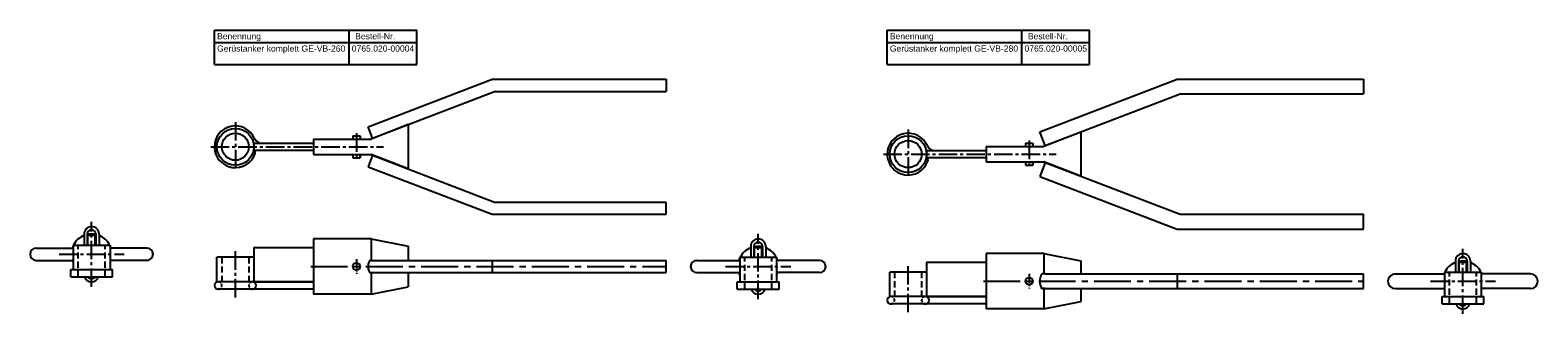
# Model space of a CAD drawing. Header units: millimetres. Extents: x 2369 to 7484, y 242 to 485.
# Tile 3 of 6: x 3694 to 4921, y 254 to 485. Entities that reach past the tile are written whole.
import ezdxf

# ---------------------------------------------------------------- set-up
doc = ezdxf.new("R2010")
doc.units = ezdxf.units.MM
doc.header["$LTSCALE"] = 20
doc.linetypes.add('MITTE2', pattern=[1.125, 0.75, -0.125, 0.125, -0.125])
doc.linetypes.add('VERDECKT2', pattern=[0.1875, 0.125, -0.0625])
doc.layers.add('HALFEN', color=2, linetype='Continuous')
doc.styles.add('ARIAL50', font='ARIAL.TTF', dxfattribs={"height": 5})

msp = doc.modelspace()

# ---------------------------------------------------------------- linework, layer by layer
at = {"layer": 'HALFEN'}
for p, q in [((3844.1, 485.1), (4008.7, 485.1)), ((3844.1, 457.1), (3844.1, 485.1)), ((3953.6, 457.1), (3953.6, 485.1)), ((4008.7, 457.1), (4008.7, 485.1)), ((4391.6, 485.1), (4556.2, 485.1)), ((4391.6, 457.1), (4391.6, 485.1)), ((4501.1, 457.1), (4501.1, 485.1)), ((4556.2, 457.1), (4556.2, 485.1)), ((3844.1, 475.1), (4008.7, 475.1)), ((4391.6, 475.1), (4556.2, 475.1)), ((3844.1, 457.1), (4008.7, 457.1)), ((4391.6, 457.1), (4556.2, 457.1)), ((3969.1, 406.3), (4070.1, 445.1)), ((4070.1, 445.1), (4211.6, 445.1)), ((4211.6, 445.1), (4211.6, 435.1)), ((4515.9, 402.2), (4627.6, 445.1)), ((4627.6, 445.1), (4779.1, 445.1)), ((4779.1, 445.1), (4779.1, 433.1)), ((3972.7, 397), (4071.9, 435.1)), ((4071.9, 435.1), (4211.6, 435.1)), ((4520.2, 391), (4629.9, 433.1)), ((4629.9, 433.1), (4779.1, 433.1)), ((3972.7, 397), (3969.1, 406.3)), ((4001.6, 408.1), (3971.6, 396.3)), ((4001.6, 408.1), (4001.6, 372.1)), ((3924.6, 396.3), (3971.6, 396.3)), ((3924.6, 396.3), (3924.6, 383.8)), ((3956.6, 399.1), (3956.6, 396.3)), ((3956.6, 399.1), (3962.6, 399.1)), ((3962.6, 399.1), (3962.6, 396.3)), ((4504.1, 393.1), (4504.1, 390.3)), ((4504.1, 393.1), (4510.1, 393.1)), ((4510.1, 393.1), (4510.1, 390.3)), ((4520.2, 391), (4515.9, 402.2)), ((4549.1, 402.1), (4519.1, 390.3)), ((4549.1, 402.1), (4549.1, 366.1)), ((3924.6, 383.8), (3971.6, 383.8)), ((3956.6, 383.8), (3956.6, 381.1)), ((3956.6, 381.1), (3962.6, 381.1)), ((3962.6, 381.1), (3962.6, 383.8)), ((3962.6, 383.8), (3962.6, 381.1)), ((3972.7, 383.2), (3969.1, 373.8)), ((4001.6, 372.1), (3971.6, 383.8)), ((3972.7, 383.2), (4071.9, 345.1)), ((4472.1, 390.3), (4519.1, 390.3)), ((4472.1, 390.3), (4472.1, 377.8)), ((3969.1, 373.8), (4070.1, 335.1)), ((4472.1, 377.8), (4519.1, 377.8)), ((4504.1, 377.8), (4504.1, 375.1)), ((4504.1, 375.1), (4510.1, 375.1)), ((4510.1, 375.1), (4510.1, 377.8)), ((4510.1, 377.8), (4510.1, 375.1)), ((4520.2, 377.2), (4515.9, 366)), ((4549.1, 366.1), (4519.1, 377.8)), ((4520.2, 377.2), (4629.9, 335.1)), ((4515.9, 366), (4627.6, 323.1)), ((4071.9, 345.1), (4211.6, 345.1)), ((4211.6, 335.1), (4211.6, 345.1)), ((4070.1, 335.1), (4211.6, 335.1)), ((4629.9, 335.1), (4779.1, 335.1)), ((4779.1, 323.1), (4779.1, 335.1)), ((4627.6, 323.1), (4779.1, 323.1)), ((3699.1, 307.6), (3729.1, 307.6)), ((3729.1, 310.1), (3759.1, 310.1)), ((3729.1, 310.1), (3729.1, 290.1)), ((3738, 319), (3738, 310.1)), ((3740.6, 319), (3740.6, 310.1)), ((3741.1, 318.1), (3747.1, 318.1)), ((3741.1, 310.1), (3741.1, 318.1)), ((3747.1, 310.1), (3747.1, 318.1)), ((3747.6, 319), (3747.6, 310.1)), ((3750.2, 319), (3750.2, 310.1)), ((3759.1, 310.1), (3759.1, 290.1)), ((3789.1, 307.6), (3759.1, 307.6)), ((3876.1, 308.1), (3924.6, 308.1)), ((3876.1, 308.1), (3876.1, 280.1)), ((3971.6, 315.1), (3924.6, 315.1)), ((3924.6, 315.1), (3924.6, 270.1)), ((3971.6, 315.1), (4001.6, 309.1)), ((3971.6, 315.1), (3971.6, 297.6)), ((4001.6, 309.1), (4001.6, 297.6)), ((4280.5, 309), (4280.5, 300.1)), ((4283.1, 309), (4283.1, 300.1)), ((4283.6, 308.1), (4289.6, 308.1)), ((4283.6, 300.1), (4283.6, 308.1)), ((4289.6, 300.1), (4289.6, 308.1)), ((4290.1, 309), (4290.1, 300.1)), ((4292.7, 309), (4292.7, 300.1)), ((3699.1, 297.6), (3729.1, 297.6)), ((3789.1, 297.6), (3759.1, 297.6)), ((3876.1, 300.1), (3846.1, 300.1)), ((3846.1, 280.1), (3846.1, 300.1)), ((3970.9, 297.6), (4211.6, 297.6)), ((4070.1, 297.6), (4070.1, 287.6)), ((4211.6, 287.6), (4211.6, 297.6)), ((4236.6, 297.6), (4271.6, 297.6)), ((4271.6, 300.1), (4301.6, 300.1)), ((4271.6, 300.1), (4271.6, 280.1)), ((4301.6, 300.1), (4301.6, 280.1)), ((4336.6, 297.6), (4301.6, 297.6)), ((4423.6, 296.1), (4472.1, 296.1)), ((4423.6, 296.1), (4423.6, 268.1)), ((4519.1, 303.1), (4472.1, 303.1)), ((4472.1, 303.1), (4472.1, 258.1)), ((4519.1, 303.1), (4549.1, 297.1)), ((4519.1, 303.1), (4519.1, 286.6)), ((4549.1, 297.1), (4549.1, 286.6)), ((4854, 297), (4854, 288.1)), ((4856.6, 297), (4856.6, 288.1)), ((4857.1, 296.1), (4863.1, 296.1)), ((4857.1, 288.1), (4857.1, 296.1)), ((4863.1, 288.1), (4863.1, 296.1)), ((4863.6, 297), (4863.6, 288.1)), ((4866.2, 297), (4866.2, 288.1)), ((3727.1, 284.1), (3727.1, 290.1)), ((3727.1, 290.1), (3761.1, 290.1)), ((3727.1, 284.1), (3761.1, 284.1)), ((3761.1, 284.1), (3761.1, 290.1)), ((3970.9, 287.6), (4211.6, 287.6)), ((3971.6, 287.6), (3971.6, 270.1)), ((3971.6, 286.6), (3971.6, 270.1)), ((4001.6, 287.6), (4001.6, 276.1)), ((4236.6, 287.6), (4271.6, 287.6)), ((4336.6, 287.6), (4301.6, 287.6)), ((4423.6, 288.1), (4393.6, 288.1)), ((4393.6, 268.1), (4393.6, 288.1)), ((4520.2, 286.6), (4518, 286.6)), ((4520.2, 286.6), (4779.1, 286.6)), ((4627.6, 286.6), (4627.6, 274.6)), ((4779.1, 274.6), (4779.1, 286.6)), ((4805.1, 286.6), (4845.1, 286.6)), ((4845.1, 288.1), (4875.1, 288.1)), ((4845.1, 288.1), (4845.1, 268.1)), ((4875.1, 288.1), (4875.1, 268.1)), ((4915.1, 286.6), (4875.1, 286.6)), ((3924.6, 280.1), (3847.1, 280.1)), ((3924.6, 274.1), (3847.1, 274.1)), ((3876.1, 280.1), (3924.6, 280.1)), ((3971.6, 270.1), (3924.6, 270.1)), ((3971.6, 270.1), (4001.6, 276.1)), ((4269.6, 274.1), (4269.6, 280.1)), ((4269.6, 280.1), (4303.6, 280.1)), ((4269.6, 274.1), (4303.6, 274.1)), ((4303.6, 274.1), (4303.6, 280.1)), ((4520.2, 274.6), (4518, 274.6)), ((4519.1, 274.6), (4519.1, 258.1)), ((4519.1, 274.6), (4519.1, 258.1)), ((4520.2, 274.6), (4779.1, 274.6)), ((4549.1, 274.6), (4549.1, 264.1)), ((4805.1, 274.6), (4845.1, 274.6)), ((4915.1, 274.6), (4875.1, 274.6)), ((4472.1, 268.1), (4394.6, 268.1)), ((4472.1, 262.1), (4394.6, 262.1)), ((4423.6, 268.1), (4472.1, 268.1)), ((4519.1, 258.1), (4472.1, 258.1)), ((4519.1, 258.1), (4549.1, 264.1)), ((4843.1, 262.1), (4843.1, 268.1)), ((4843.1, 268.1), (4877.1, 268.1)), ((4843.1, 262.1), (4877.1, 262.1)), ((4877.1, 262.1), (4877.1, 268.1))]:
    msp.add_line(p, q, dxfattribs=at)
at = {"layer": 'HALFEN', "color": 1, "linetype": 'MITTE2'}
for p, q in [((3861.1, 410.1), (3861.1, 370.1)), ((3959.6, 401.1), (3959.6, 379.1)), ((4408.6, 404.1), (4408.6, 364.1)), ((4507.1, 395.1), (4507.1, 373.1)), ((3841, 390.1), (3981.7, 390.1)), ((4388.5, 384.1), (4529.2, 384.1)), ((3744.1, 276.1), (3744.1, 329.1)), ((4286.6, 266.1), (4286.6, 319.1)), ((4860.1, 254.1), (4860.1, 307.1)), ((3717.6, 302.6), (3770.6, 302.6)), ((3861.1, 267.5), (3861.1, 306.1)), ((4260.1, 292.6), (4313.1, 292.6)), ((4408.6, 255.5), (4408.6, 294.1)), ((4833.6, 280.6), (4886.6, 280.6))]:
    msp.add_line(p, q, dxfattribs=at)
at = {"layer": 'HALFEN', "color": 1, "linetype": 'VERDECKT2', "ltscale": 2}
for p, q in [((3733.1, 284.1), (3733.1, 310.1)), ((3755.1, 284.1), (3755.1, 310.1)), ((3850.1, 300.1), (3850.1, 280.1)), ((3872.1, 300.1), (3872.1, 280.1)), ((4275.6, 274.1), (4275.6, 300.1)), ((4297.6, 274.1), (4297.6, 300.1)), ((4397.6, 288.1), (4397.6, 268.1)), ((4419.6, 288.1), (4419.6, 268.1)), ((4849.1, 262.1), (4849.1, 288.1)), ((4871.1, 262.1), (4871.1, 288.1))]:
    msp.add_line(p, q, dxfattribs=at)
at = {"layer": 'HALFEN', "color": 1, "linetype": 'MITTE2', "ltscale": 0.5}
for p, q in [((3959.6, 298.6), (3959.6, 286.6)), ((4507.1, 286.6), (4507.1, 274.6))]:
    msp.add_line(p, q, dxfattribs=at)
at = {"layer": 'HALFEN', "color": 1, "linetype": 'MITTE2', "ltscale": 2}
for p, q in [((3922.4, 292.6), (4211.6, 292.6)), ((4469.9, 280.6), (4779.1, 280.6))]:
    msp.add_line(p, q, dxfattribs=at)
at = {"layer": 'HALFEN'}
for points in [[(3924.6, 387.1), (3876.3, 387.1), (3876.3, 393.1), (3924.6, 393.1)], [(4472.1, 381.1), (4423.8, 381.1), (4423.8, 387.1), (4472.1, 387.1)]]:
    msp.add_lwpolyline(points, dxfattribs=at)
for centre, radius in [((3861.1, 390.1), 15), ((3861.1, 390.1), 11), ((4408.6, 384.1), 15), ((4408.6, 384.1), 11), ((3959.6, 292.6), 3), ((4507.1, 280.6), 3)]:
    msp.add_circle(centre, radius, dxfattribs=at)
for centre, radius, start, end in [((3861.1, 390.1), 17, 23.0357, 340.1276), ((3882.3, 399.1), 6, 203.0357, 270), ((4408.6, 384.1), 17, 23.0357, 340.1276), ((3874.3, 385.3), 3, 340.1276, 35.8967), ((4429.8, 393.1), 6, 203.0357, 270), ((4421.8, 379.3), 3, 340.1276, 35.8967), ((3744.1, 319), 6.1, 0, 180), ((3744.1, 319), 3.5, 0, 180), ((3699.1, 302.6), 5, 90, 270), ((3789.1, 302.6), 5, 270, 90), ((4286.6, 309), 6.1, 0, 180), ((4286.6, 309), 3.5, 0, 180), ((4236.6, 292.6), 5, 90, 270), ((4336.6, 292.6), 5, 270, 90), ((4860.1, 297), 6.1, 0, 180), ((4860.1, 297), 3.5, 0, 180), ((3744.1, 286.2), 6.1, 200.1368, 339.8632), ((3744.1, 286.2), 3.5, 216.8699, 323.1301), ((4805.1, 280.6), 6, 90, 270), ((4915.1, 280.6), 6, 270, 90), ((3847.1, 277.1), 3, 90, 270), ((3875.1, 277.1), 3, 270, 90), ((4286.6, 276.2), 6.1, 200.1368, 339.8632), ((4286.6, 276.2), 3.5, 216.8699, 323.1301), ((4394.6, 265.1), 3, 90, 270), ((4422.6, 265.1), 3, 270, 90), ((4860.1, 264.2), 6.1, 200.1368, 339.8632), ((4860.1, 264.2), 3.5, 216.8699, 323.1301)]:
    msp.add_arc(centre, radius, start, end, dxfattribs=at)
at = {"layer": 'HALFEN', "color": 2}
for centre, start, end in [((3744.1, 302.6), 77.7533, 102.2467), ((3744.1, 302.6), 155.38, 162.3603), ((3744.1, 302.6), 111.6969, 152.9643), ((3744.1, 302.6), 27.0357, 68.3031), ((3744.1, 302.6), 17.6397, 24.62), ((4286.6, 292.6), 111.6969, 152.9643), ((4286.6, 292.6), 77.7533, 102.2467), ((4286.6, 292.6), 27.0357, 68.3031), ((3744.1, 302.6), 197.6397, 204.62), ((3744.1, 302.6), 335.38, 342.3603), ((4286.6, 292.6), 155.38, 162.3603), ((4286.6, 292.6), 17.6397, 24.62), ((4860.1, 280.6), 111.6969, 152.9643), ((4860.1, 280.6), 77.7533, 102.2467), ((4860.1, 280.6), 27.0357, 68.3031), ((4286.6, 292.6), 197.6397, 204.62), ((4286.6, 292.6), 335.38, 342.3603), ((4860.1, 280.6), 155.38, 158.6763), ((4860.1, 280.6), 21.3237, 24.62), ((4860.1, 280.6), 201.3237, 204.62), ((4860.1, 280.6), 335.38, 338.6763)]:
    msp.add_arc(centre, 16.5, start, end, dxfattribs=at)
at = {"layer": 'HALFEN', "color": 1, "linetype": 'VERDECKT2'}
for centre, start, end in [((3847.1, 277.1), 270, 90), ((3875.1, 277.1), 90, 270), ((4394.6, 265.1), 270, 90), ((4422.6, 265.1), 90, 270)]:
    msp.add_arc(centre, 3, start, end, dxfattribs=at)
at = {"layer": 'HALFEN'}
for centre, major_axis, start_param, end_param in [((3970.9, 292.6), (0, -5), 3.141593, 6.283185), ((4518, 280.6), (0, 6), 0, 3.141593)]:
    msp.add_ellipse(centre, major_axis=major_axis, ratio=0.358368, start_param=start_param, end_param=end_param, dxfattribs=at)

# ---------------------------------------------------------------- texts
at = {"layer": 'HALFEN', "style": 'ARIAL50'}
for s, p in [('Benennung', (3846.2, 477.6)), ('Bestell-Nr.', (3958.6, 477.6)), ('Benennung', (4393.7, 477.6)), ('Bestell-Nr.', (4506.1, 477.6)), ('Gerüstanker komplett GE-VB-260', (3846.2, 467.6)), ('0765.020-00004', (3955.8, 467.6)), ('Gerüstanker komplett GE-VB-280', (4393.7, 467.6)), ('0765.020-00005', (4503.3, 467.6))]:
    msp.add_text(s, height=5, dxfattribs=at).set_placement(p)

doc.saveas('drawing.dxf')
